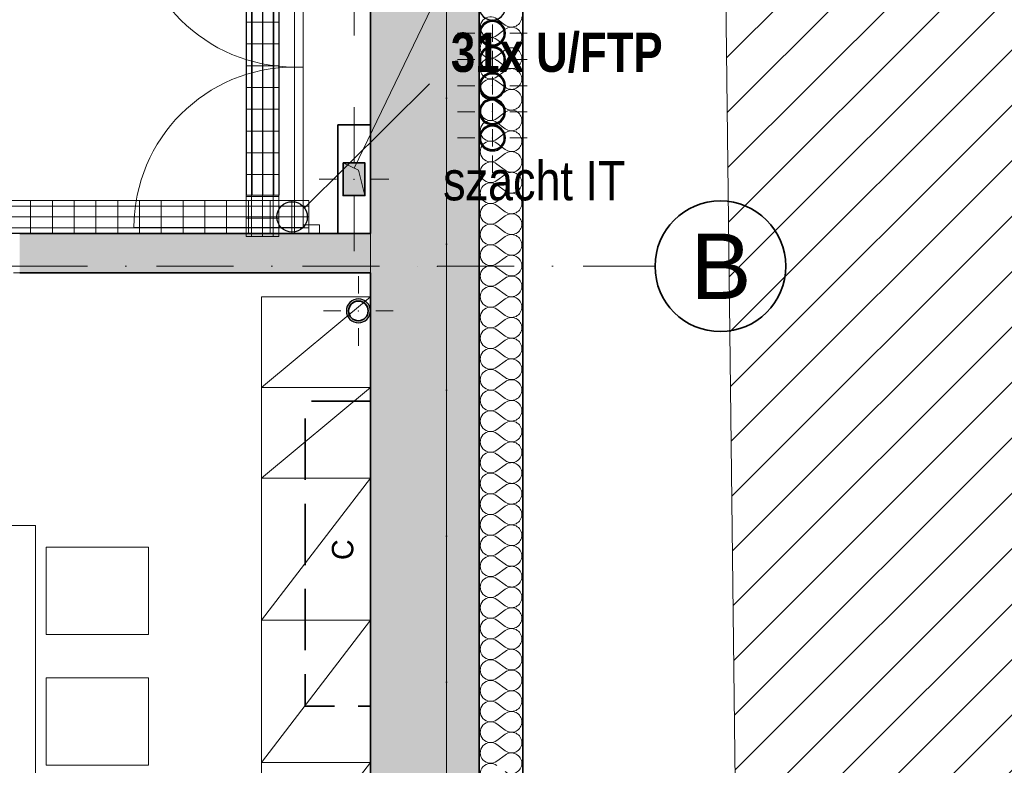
# Model space of a CAD drawing. Header units: millimetres. Extents: x 82175 to 237000, y 24756 to 471700.
# Tile 88 of 256: x 120550 to 125071, y 237787 to 241211. Entities that reach past the tile are written whole.
import ezdxf
from ezdxf.enums import TextEntityAlignment as Align
from ezdxf.lldxf.tags import DXFTag

# ---------------------------------------------------------------- set-up
doc = ezdxf.new("R2010")
doc.units = ezdxf.units.MM
doc.linetypes.add('Krawędzie ukryte', pattern=[3.912222, 2.822222, -1.09])
doc.linetypes.add('Kropki i Kreski', pattern=[6.702778, 3.527778, -1.763889, 0, -1.411111])
for name, color, linetype in [('- A - ocieplenie', 8, 'Continuous'), ('2D - Rysunki i Obrazki', 8, 'Continuous'), ('Drzwi Archicad', 8, 'Continuous'), ('Instalacje - Elektryczne', 1, 'Continuous'), ('Instalacje - Went_Klim', 8, 'Continuous'), ('Konstrukcja - Siatka mod', 8, 'Continuous'), ('Konstrukcja - Stropy', 8, 'Continuous'), ('Konstrukcja - Ściany działowe', 8, 'Continuous'), ('Konstrukcja - Ściany nośne wew..P', 8, 'Continuous'), ('Konstrukcja - Ściany zewnętrzne', 8, 'Continuous'), ('PIONY INST', 8, 'Continuous'), ('Wnętrze - Umeblowanie', 8, 'Continuous'), ('z JAN', 8, 'Continuous')]:
    doc.layers.add(name, color=color, linetype=linetype)
for name, color, linetype, lineweight in [('2DE_PRO_Cblf304L', 30, 'Continuous', 15), ('CP_DETAL', 33, 'Continuous', 9), ('elektryczne', 10, 'Continuous', 30), ('\xa0♦IT - opis', 3, 'SOLID', 30), ('\xa0♦IT_Opis', 7, 'Continuous', 20)]:
    doc.layers.add(name, color=color, linetype=linetype, lineweight=lineweight)
doc.styles.add('CP_ATTR', font='ARIAL.TTF')
doc.styles.add('MtXpl_Century Gothic22', font='ARIALN.TTF', dxfattribs={"height": 0.2})
doc.styles.add('OP_100', font='ARIALN.TTF', dxfattribs={"width": 0.8, "height": 20})
doc.styles.add('STYL_AUTOMATYCZNY_1', font='arial.ttf')
doc.styles.add('STYL_AUTOMATYCZNY_8', font='txt')
tags = doc.linetypes.add('SOLID', pattern=[10, 10, 0]).pattern_tags.tags
tags[6:7] = [DXFTag(74, 4), DXFTag(75, 0), DXFTag(340, '0'), DXFTag(46, 0.0), DXFTag(50, 0.0), DXFTag(44, 0.0), DXFTag(45, 0.0)]
tags[4:5] = [DXFTag(74, 4), DXFTag(75, 0), DXFTag(340, '0'), DXFTag(46, 0.0), DXFTag(50, 0.0), DXFTag(44, 0.0), DXFTag(45, 0.0)]
pattern_1 = [(90, (-3e-14, 0), (-100, 6e-15), [])]

# ---------------------------------------------------------------- blocks, each defined once
blk = doc.blocks.new('*X17')
at = {"layer": '- A - ocieplenie', "linetype": 'Continuous', "lineweight": 13, "ltscale": 100}
for p, q in [((49898.5, 250746.8), (49936.6, 250718.2)), ((49898.5, 250670.6), (49936.6, 250699.2)), ((49898.5, 250651.5), (49936.6, 250623)), ((49898.5, 250575.4), (49936.6, 250603.9)), ((49898.5, 250556.3), (49936.6, 250527.7)), ((49898.5, 250480.1), (49936.6, 250508.7)), ((49898.5, 250461.1), (49936.6, 250432.5)), ((49898.5, 250384.9), (49936.6, 250413.4)), ((49898.5, 250365.8), (49936.6, 250337.3)), ((49898.5, 250289.6), (49936.6, 250318.2)), ((49898.5, 250270.6), (49936.6, 250242)), ((49898.5, 250194.4), (49936.6, 250223)), ((49898.5, 250175.4), (49936.6, 250146.8)), ((49898.5, 250099.2), (49936.6, 250127.7)), ((49898.5, 250080.1), (49936.6, 250051.5)), ((49898.5, 250003.9), (49936.6, 250032.5)), ((49898.5, 249984.9), (49936.6, 249956.3)), ((49898.5, 249908.7), (49936.6, 249937.3)), ((49898.5, 249889.6), (49936.6, 249861.1)), ((49898.5, 249813.4), (49936.6, 249842)), ((49898.5, 249794.4), (49936.6, 249765.8)), ((49898.5, 249718.2), (49936.6, 249746.8)), ((49898.5, 249699.2), (49936.6, 249670.6)), ((49898.5, 249623), (49936.6, 249651.5)), ((49898.5, 249603.9), (49936.6, 249575.4)), ((49898.5, 249527.7), (49936.6, 249556.3)), ((49898.5, 249508.7), (49936.6, 249480.1)), ((49898.5, 249432.5), (49936.6, 249461.1)), ((49898.5, 249413.4), (49936.6, 249384.9)), ((49898.5, 249337.3), (49936.6, 249365.8)), ((49898.5, 249318.2), (49936.6, 249289.6)), ((49898.5, 249242), (49936.6, 249270.6)), ((49898.5, 249223), (49936.6, 249194.4)), ((49898.5, 249146.8), (49936.6, 249175.4)), ((49898.5, 249127.7), (49936.6, 249099.2)), ((49898.5, 249051.5), (49936.6, 249080.1)), ((49898.5, 249032.5), (49936.6, 249003.9)), ((49898.5, 248956.3), (49936.6, 248984.9)), ((49898.5, 248937.3), (49936.6, 248908.7)), ((49898.5, 248861.1), (49936.6, 248889.6)), ((49898.5, 248842), (49936.6, 248813.4)), ((49898.5, 248765.8), (49936.6, 248794.4)), ((49898.5, 248746.8), (49936.6, 248718.2)), ((49898.5, 248670.6), (49936.6, 248699.2)), ((49898.5, 248651.5), (49936.6, 248623)), ((49898.5, 248575.4), (49936.6, 248603.9)), ((49898.5, 248556.3), (49936.6, 248527.7)), ((49898.5, 248480.1), (49936.6, 248508.7)), ((49898.5, 248461.1), (49936.6, 248432.5)), ((49898.5, 248384.9), (49936.6, 248413.4)), ((49898.5, 248365.8), (49936.6, 248337.3)), ((49898.5, 248289.6), (49936.6, 248318.2)), ((49898.5, 248270.6), (49936.6, 248242)), ((49898.5, 248194.4), (49936.6, 248223)), ((49898.5, 248175.4), (49936.6, 248146.8)), ((49898.5, 248099.2), (49936.6, 248127.7)), ((49898.5, 248080.1), (49936.6, 248051.5)), ((49898.5, 248003.9), (49936.6, 248032.5)), ((49898.5, 247984.9), (49936.6, 247956.3)), ((49898.5, 247908.7), (49936.6, 247937.3)), ((49898.5, 247889.6), (49936.6, 247861.1)), ((49898.5, 247813.4), (49936.6, 247842)), ((49898.5, 247794.4), (49936.6, 247765.8)), ((49898.5, 247718.2), (49936.6, 247746.8)), ((49898.5, 247699.2), (49936.6, 247670.6)), ((49898.5, 247623), (49936.6, 247651.5)), ((49898.5, 247603.9), (49936.6, 247575.4)), ((49898.5, 247527.7), (49936.6, 247556.3)), ((49898.5, 247508.7), (49936.6, 247480.1)), ((49898.5, 247432.5), (49936.6, 247461.1)), ((49898.5, 247413.4), (49936.6, 247384.9)), ((49898.5, 247337.3), (49936.6, 247365.8))]:
    blk.add_line(p, q, dxfattribs=at)
for centre, start, end in [((49869.9, 250708.7), 53.1301, 306.8699), ((49965.2, 250756.3), 233.1301, 0), ((49965.2, 250661.1), 0, 126.8699), ((49869.9, 250613.4), 53.1301, 306.8699), ((49965.2, 250661.1), 233.1301, 0), ((49965.2, 250565.8), 0, 126.8699), ((49869.9, 250518.2), 53.1301, 306.8699), ((49965.2, 250565.8), 233.1301, 0), ((49965.2, 250470.6), 0, 126.8699), ((49869.9, 250423), 53.1301, 306.8699), ((49965.2, 250470.6), 233.1301, 0), ((49965.2, 250375.4), 0, 126.8699), ((49869.9, 250327.7), 53.1301, 306.8699), ((49965.2, 250375.4), 233.1301, 0), ((49965.2, 250280.1), 0, 126.8699), ((49869.9, 250232.5), 53.1301, 306.8699), ((49965.2, 250280.1), 233.1301, 0), ((49965.2, 250184.9), 0, 126.8699), ((49869.9, 250137.3), 53.1301, 306.8699), ((49965.2, 250184.9), 233.1301, 0), ((49965.2, 250089.6), 0, 126.8699), ((49869.9, 250042), 53.1301, 306.8699), ((49965.2, 250089.6), 233.1301, 0), ((49965.2, 249994.4), 0, 126.8699), ((49869.9, 249946.8), 53.1301, 306.8699), ((49965.2, 249994.4), 233.1301, 0), ((49965.2, 249899.2), 0, 126.8699), ((49869.9, 249851.5), 53.1301, 306.8699), ((49965.2, 249899.2), 233.1301, 0), ((49965.2, 249803.9), 0, 126.8699), ((49869.9, 249756.3), 53.1301, 306.8699), ((49965.2, 249803.9), 233.1301, 0), ((49965.2, 249708.7), 0, 126.8699), ((49869.9, 249661.1), 53.1301, 306.8699), ((49965.2, 249708.7), 233.1301, 0), ((49965.2, 249613.4), 0, 126.8699), ((49869.9, 249565.8), 53.1301, 306.8699), ((49965.2, 249613.4), 233.1301, 0), ((49965.2, 249518.2), 0, 126.8699), ((49869.9, 249470.6), 53.1301, 306.8699), ((49965.2, 249518.2), 233.1301, 0), ((49965.2, 249423), 0, 126.8699), ((49869.9, 249375.4), 53.1301, 306.8699), ((49965.2, 249423), 233.1301, 0), ((49965.2, 249327.7), 0, 126.8699), ((49869.9, 249280.1), 53.1301, 306.8699), ((49965.2, 249327.7), 233.1301, 0), ((49965.2, 249232.5), 0, 126.8699), ((49869.9, 249184.9), 53.1301, 306.8699), ((49965.2, 249232.5), 233.1301, 0), ((49965.2, 249137.3), 0, 126.8699), ((49869.9, 249089.6), 53.1301, 306.8699), ((49965.2, 249137.3), 233.1301, 0), ((49965.2, 249042), 0, 126.8699), ((49869.9, 248994.4), 53.1301, 306.8699), ((49965.2, 249042), 233.1301, 0), ((49965.2, 248946.8), 0, 126.8699), ((49869.9, 248899.2), 53.1301, 306.8699), ((49965.2, 248946.8), 233.1301, 0), ((49965.2, 248851.5), 0, 126.8699), ((49869.9, 248803.9), 53.1301, 306.8699), ((49965.2, 248851.5), 233.1301, 0), ((49965.2, 248756.3), 0, 126.8699), ((49869.9, 248708.7), 53.1301, 306.8699), ((49965.2, 248756.3), 233.1301, 0), ((49965.2, 248661.1), 0, 126.8699), ((49869.9, 248613.4), 53.1301, 306.8699), ((49965.2, 248661.1), 233.1301, 0), ((49965.2, 248565.8), 0, 126.8699), ((49869.9, 248518.2), 53.1301, 306.8699), ((49965.2, 248565.8), 233.1301, 0), ((49965.2, 248470.6), 0, 126.8699), ((49869.9, 248423), 53.1301, 306.8699), ((49965.2, 248470.6), 233.1301, 0), ((49965.2, 248375.4), 0, 126.8699), ((49869.9, 248327.7), 53.1301, 306.8699), ((49965.2, 248375.4), 233.1301, 0), ((49965.2, 248280.1), 0, 126.8699), ((49869.9, 248232.5), 53.1301, 306.8699), ((49965.2, 248280.1), 233.1301, 0), ((49965.2, 248184.9), 0, 126.8699), ((49869.9, 248137.3), 53.1301, 306.8699), ((49965.2, 248184.9), 233.1301, 0), ((49965.2, 248089.6), 0, 126.8699), ((49869.9, 248042), 53.1301, 306.8699), ((49965.2, 248089.6), 233.1301, 0), ((49965.2, 247994.4), 0, 126.8699), ((49869.9, 247946.8), 53.1301, 306.8699), ((49965.2, 247994.4), 233.1301, 0), ((49965.2, 247899.2), 0, 126.8699), ((49869.9, 247851.5), 53.1301, 306.8699), ((49965.2, 247899.2), 233.1301, 0), ((49965.2, 247803.9), 0, 126.8699), ((49869.9, 247756.3), 53.1301, 306.8699), ((49965.2, 247803.9), 233.1301, 0), ((49965.2, 247708.7), 0, 126.8699), ((49869.9, 247661.1), 53.1301, 306.8699), ((49965.2, 247708.7), 233.1301, 0), ((49965.2, 247613.4), 0, 126.8699), ((49869.9, 247565.8), 53.1301, 306.8699), ((49965.2, 247613.4), 233.1301, 0), ((49965.2, 247518.2), 0, 126.8699), ((49869.9, 247470.6), 53.1301, 306.8699), ((49965.2, 247518.2), 233.1301, 0), ((49965.2, 247423), 0, 126.8699), ((49869.9, 247375.4), 53.1301, 306.8699), ((49965.2, 247423), 233.1301, 0), ((49965.2, 247327.7), 0, 126.8699), ((49869.9, 247280.1), 53.1301, 306.8699), ((49965.2, 247327.7), 233.1301, 0)]:
    blk.add_arc(centre, 47.6, start, end, dxfattribs=at)
blk = doc.blocks.new('2dcblf_korcf105v_b150_h105_5tuykf4')
at = {"layer": 'CP_DETAL'}
h = blk.add_hatch(dxfattribs=at)
h.set_pattern_fill('_USER', color=256, scale=100, angle=90, style=0, pattern_type=0)
h.set_pattern_definition(pattern_1)
h.paths.add_polyline_path([(0, 75), (11260, 75), (11260, -75), (0, -75)])
for p, q in [((0, -75), (0, 75)), ((0, 75), (11260, 75)), ((0, -75), (11260, -75))]:
    blk.add_line(p, q)
for p, q in [((11260, 50), (0, 50)), ((0, 0), (11260, 0)), ((11260, -50), (0, -50))]:
    blk.add_line(p, q, dxfattribs=at)
at = {"linetype": 'ByBlock', "style": 'CP_ATTR', "flags": 9}
for tag in ['NAME', 'NUMBER', 'GROUP', 'ORDER-NO', 'PRODUCER', 'COUPLERS', 'MOUNTDIST', 'MOUNTINGS', 'OTHER', 'WEIGHT', 'DIVIDER', 'COVER']:
    blk.add_attdef(tag, text='', height=0.00005, dxfattribs=at).set_placement((-0.1, 0), align=Align.MIDDLE_LEFT)
blk = doc.blocks.new('2dcblf_korcf105v_b150_h105_zevr6av')
at = {"layer": 'CP_DETAL'}
h = blk.add_hatch(dxfattribs=at)
h.set_pattern_fill('_USER', color=256, scale=100, angle=90, style=0, pattern_type=0)
h.set_pattern_definition(pattern_1)
h.paths.add_polyline_path([(0, 75), (1905, 75), (1905, -75), (0, -75)])
for p, q in [((0, -75), (0, 75)), ((0, 75), (1905, 75)), ((1905, -75), (1905, 75)), ((0, -75), (1905, -75))]:
    blk.add_line(p, q)
for p, q in [((1905, 50), (0, 50)), ((0, 0), (1905, 0)), ((1905, -50), (0, -50))]:
    blk.add_line(p, q, dxfattribs=at)
at = {"linetype": 'ByBlock', "style": 'CP_ATTR', "flags": 9}
for tag in ['NAME', 'NUMBER', 'GROUP', 'ORDER-NO', 'PRODUCER', 'COUPLERS', 'MOUNTDIST', 'MOUNTINGS', 'OTHER', 'WEIGHT', 'DIVIDER', 'COVER']:
    blk.add_attdef(tag, text='', height=0.00005, dxfattribs=at).set_placement((-0.1, 0), align=Align.MIDDLE_LEFT)

msp = doc.modelspace()

# ---------------------------------------------------------------- hatches: boundary and pattern name
at = {"linetype": 'Continuous', "lineweight": 15}
h = msp.add_hatch(dxfattribs=at)
h.set_pattern_fill('Bloczki_ceramiczne_0004', color=8, style=0, pattern_type=2)
h.set_pattern_definition([(45, (-135208.59, 523986.62), (-127.27922, 127.27922), [])])
h.paths.add_polyline_path([(123678.8, 250863.9), (123869, 234875.6), (124009.9, 234678.5), (126631.9, 234672.5), (126631.9, 250847.6)])
at = {"layer": 'Instalacje - Went_Klim', "linetype": 'Continuous', "lineweight": 13}
h = msp.add_hatch(color=8, dxfattribs=at)
h.paths.add_polyline_path([(122720, 241328.9, 0.414214), (122660, 241268.9, 0.414214), (122720, 241208.9, 0.414214), (122780, 241268.9, 0.414214)])
h.paths.add_polyline_path([(122720, 241213.9, -1), (122720, 241323.9, -1)], flags=0)
h = msp.add_hatch(color=8, dxfattribs=at)
h.paths.add_polyline_path([(122720, 241208.9, 0.414214), (122660, 241148.9, 0.414214), (122720, 241088.9, 0.414214), (122780, 241148.9, 0.414214)])
h.paths.add_polyline_path([(122720, 241093.9, -1), (122720, 241203.9, -1)], flags=0)
h = msp.add_hatch(color=8, dxfattribs=at)
h.paths.add_polyline_path([(122720, 241088.9, 0.414214), (122660, 241028.9, 0.414214), (122720, 240968.9, 0.414214), (122780, 241028.9, 0.414214)])
h.paths.add_polyline_path([(122720, 240973.9, -1), (122720, 241083.9, -1)], flags=0)
h = msp.add_hatch(color=8, dxfattribs=at)
h.paths.add_polyline_path([(122720, 240968.3, 0.414214), (122660, 240908.3, 0.414214), (122720, 240848.3, 0.414214), (122780, 240908.3, 0.414214)])
h.paths.add_polyline_path([(122720, 240853.3, -1), (122720, 240963.3, -1)], flags=0)
h = msp.add_hatch(color=8, dxfattribs=at)
h.paths.add_polyline_path([(122720, 240848.3, 0.414214), (122660, 240788.3, 0.414214), (122720, 240728.3, 0.414214), (122780, 240788.3, 0.414214)])
h.paths.add_polyline_path([(122720, 240733.3, -1), (122720, 240843.3, -1)], flags=0)
h = msp.add_hatch(color=8, dxfattribs=at)
h.paths.add_polyline_path([(122720, 240728.3, 0.414214), (122660, 240668.3, 0.414214), (122720, 240608.3, 0.414214), (122780, 240668.3, 0.414214)])
h.paths.add_polyline_path([(122720, 240613.3, -1), (122720, 240723.3, -1)], flags=0)
at = {"layer": 'Konstrukcja - Ściany nośne wew..P', "linetype": 'Continuous', "lineweight": 13}
msp.add_hatch(color=8, dxfattribs=at).paths.add_polyline_path([(122160, 240228.9), (120550, 240228.9), (120550, 240048.9), (122160, 240048.9)])
at = {"layer": 'Konstrukcja - Ściany zewnętrzne', "linetype": 'Continuous', "lineweight": 13}
msp.add_hatch(color=8, dxfattribs=at).paths.add_polyline_path([(122660, 235178.9), (122660, 247658.9), (122160, 247658.9), (122160, 235178.9)])
at = {"layer": 'PIONY INST', "linetype": 'Continuous', "lineweight": 25}
msp.add_hatch(color=8, dxfattribs=at).paths.add_polyline_path([(122035, 240553.9), (122035, 240403.9), (122135, 240403.9), (122135, 240553.9)])
at = {"layer": 'PIONY INST', "linetype": 'Continuous', "lineweight": 13}
h = msp.add_hatch(color=8, dxfattribs=at)
h.paths.add_polyline_path([(122050, 239873.9, 0.414214), (122105, 239818.9, 0.414214), (122160, 239873.9, 0.414214), (122105, 239928.9, 0.414214)])
h.paths.add_polyline_path([(122105, 239828.9, -1), (122105, 239918.9, -1)], flags=0)

# ---------------------------------------------------------------- linework, layer by layer
at = {"layer": '- A - ocieplenie', "color": 8, "linetype": 'Continuous', "lineweight": 35, "ltscale": 100, "flags": 128}
for points in [[(122660, 247958.9), (122660, 235178.9)], [(122860, 235378.9), (122860, 247958.9)]]:
    msp.add_lwpolyline(points, dxfattribs=at)
at = {"color": 8, "linetype": 'Continuous', "lineweight": 13, "ltscale": 100, "flags": 128}
msp.add_lwpolyline([(123678.8, 250863.9), (123869, 234875.6), (124009.9, 234678.5), (126631.9, 234672.5), (126631.9, 250847.6)], close=True, dxfattribs=at)
at = {"layer": 'Drzwi Archicad', "color": 8, "linetype": 'Continuous', "lineweight": 13, "ltscale": 100}
for p, q in [((121811.6, 240993.9), (121811.6, 241730.9)), ((121851.6, 241730.9), (121851.6, 240993.9)), ((121811.6, 240993.9), (121811.6, 240256.9)), ((121851.6, 240993.9), (121811.6, 240993.9)), ((121851.6, 240993.9), (121811.6, 240993.9)), ((121851.6, 240256.9), (121851.6, 240993.9)), ((121851.6, 240256.9), (121851.6, 240268.9)), ((121851.6, 240268.9), (121926.6, 240268.9)), ((121926.6, 240268.9), (121926.6, 240228.9)), ((121811.6, 240256.9), (121074.6, 240256.9)), ((121811.6, 240228.9), (121811.6, 240256.9)), ((121811.6, 240256.9), (121851.6, 240256.9)), ((121811.6, 240256.9), (121851.6, 240256.9)), ((121926.6, 240228.9), (121811.6, 240228.9)), ((121811.6, 240228.9), (121826.6, 240228.9)), ((121811.6, 240228.9), (121826.6, 240228.9)), ((121826.6, 240228.9), (121841.6, 240228.9)), ((121826.6, 240228.9), (121841.6, 240228.9))]:
    msp.add_line(p, q, dxfattribs=at)
at = {"layer": 'Drzwi Archicad', "color": 8, "linetype": 'Continuous', "lineweight": 35, "ltscale": 100}
msp.add_line((121841.6, 240228.9), (121901.6, 240228.9), dxfattribs=at)
msp.add_line((121841.6, 240228.9), (121901.6, 240228.9), dxfattribs=at)
at = {"layer": 'Drzwi Archicad', "color": 8, "linetype": 'Continuous', "lineweight": 13, "ltscale": 100}
for centre, start, end in [((121811.6, 241730.9), 180, 270), ((121811.6, 240256.9), 90, 180)]:
    msp.add_arc(centre, 737, start, end, dxfattribs=at)
at = {"layer": 'Instalacje - Elektryczne', "color": 8, "linetype": 'Continuous', "lineweight": 0, "ltscale": 100}
for p, q in [((122085, 241388.9), (122085, 241138.9)), ((122085, 240558.9), (122085, 240808.9)), ((122005, 240478.9), (121925, 240478.9)), ((122165, 240478.9), (122245, 240478.9)), ((122085, 240398.9), (122085, 240148.9))]:
    msp.add_line(p, q, dxfattribs=at)
at = {"layer": 'Instalacje - Elektryczne', "linetype": 'Continuous', "lineweight": 0, "ltscale": 100}
for p, q in [((122085, 241388.9), (122085, 241138.9)), ((122085, 240558.9), (122085, 240808.9)), ((122005, 240478.9), (121925, 240478.9)), ((122165, 240478.9), (122245, 240478.9)), ((122085, 240398.9), (122085, 240148.9))]:
    msp.add_line(p, q, dxfattribs=at)
at = {"layer": 'Instalacje - Elektryczne', "color": 8, "linetype": 'Continuous', "lineweight": 35, "ltscale": 100, "flags": 128}
msp.add_lwpolyline([(122010, 240728.9), (122010, 240228.9), (122160, 240228.9), (122160, 240728.9)], close=True, dxfattribs=at)
at = {"layer": 'Instalacje - Elektryczne', "linetype": 'Continuous', "lineweight": 35, "ltscale": 100, "flags": 128}
msp.add_lwpolyline([(122010, 240728.9), (122010, 240228.9), (122160, 240228.9), (122160, 240728.9)], close=True, dxfattribs=at)
at = {"layer": 'Instalacje - Elektryczne', "color": 8, "linetype": 'Continuous', "lineweight": 0, "ltscale": 100}
msp.add_point((122085, 240478.9), dxfattribs=at)
at = {"layer": 'Instalacje - Elektryczne', "linetype": 'Continuous', "lineweight": 0, "ltscale": 100}
msp.add_point((122085, 240478.9), dxfattribs=at)
at = {"layer": 'Instalacje - Went_Klim', "color": 8, "linetype": 'Continuous', "lineweight": 0, "ltscale": 100}
for p, q in [((122720, 241108.9), (122720, 241188.9)), ((122720, 241188.9), (122720, 241108.9)), ((122640, 241148.9), (122560, 241148.9)), ((122800, 241148.9), (122880, 241148.9)), ((122720, 241068.9), (122720, 240988.9)), ((122720, 240988.3), (122720, 241068.3)), ((122640, 241028.9), (122560, 241028.9)), ((122800, 241028.9), (122880, 241028.9)), ((122720, 240948.9), (122720, 240868.9)), ((122720, 240868.3), (122720, 240948.3)), ((122640, 240908.3), (122560, 240908.3)), ((122800, 240908.3), (122880, 240908.3)), ((122720, 240828.3), (122720, 240748.3)), ((122720, 240748.3), (122720, 240828.3)), ((122640, 240788.3), (122560, 240788.3)), ((122800, 240788.3), (122880, 240788.3)), ((122720, 240708.3), (122720, 240628.3)), ((122640, 240668.3), (122560, 240668.3)), ((122800, 240668.3), (122880, 240668.3)), ((122720, 240588.3), (122720, 240508.3))]:
    msp.add_line(p, q, dxfattribs=at)
at = {"layer": 'Instalacje - Went_Klim', "color": 8, "linetype": 'Continuous', "lineweight": 25, "ltscale": 100, "flags": 128}
for points in [[(122720, 241328.9, 0.414214), (122660, 241268.9, 0.414214), (122720, 241208.9, 0.414214), (122780, 241268.9, 0.414214)], [(122720, 241208.9, 0.414214), (122660, 241148.9, 0.414214), (122720, 241088.9, 0.414214), (122780, 241148.9, 0.414214)], [(122720, 241088.9, 0.414214), (122660, 241028.9, 0.414214), (122720, 240968.9, 0.414214), (122780, 241028.9, 0.414214)], [(122720, 240968.3, 0.414214), (122660, 240908.3, 0.414214), (122720, 240848.3, 0.414214), (122780, 240908.3, 0.414214)], [(122720, 240848.3, 0.414214), (122660, 240788.3, 0.414214), (122720, 240728.3, 0.414214), (122780, 240788.3, 0.414214)], [(122720, 240728.3, 0.414214), (122660, 240668.3, 0.414214), (122720, 240608.3, 0.414214), (122780, 240668.3, 0.414214)]]:
    msp.add_lwpolyline(points, format="xyb", close=True, dxfattribs=at)
at = {"layer": 'Instalacje - Went_Klim', "color": 8, "linetype": 'Continuous', "lineweight": 35, "ltscale": 100, "flags": 128}
for points in [[(122720, 241093.9, -1), (122720, 241203.9, -1)], [(122720, 240973.9, -1), (122720, 241083.9, -1)], [(122720, 240853.3, -1), (122720, 240963.3, -1)], [(122720, 240733.3, -1), (122720, 240843.3, -1)], [(122720, 240613.3, -1), (122720, 240723.3, -1)]]:
    msp.add_lwpolyline(points, format="xyb", close=True, dxfattribs=at)
at = {"layer": 'Instalacje - Went_Klim', "color": 8, "linetype": 'Krawędzie ukryte', "lineweight": 35, "ltscale": 100, "flags": 128}
msp.add_lwpolyline([(122160, 239459), (122160, 238059), (121860, 238059), (121860, 239459)], close=True, dxfattribs=at)
at = {"layer": 'Instalacje - Went_Klim', "color": 8, "linetype": 'Continuous', "lineweight": 0, "ltscale": 100}
for p in [(122720, 241148.9), (122720, 241028.9), (122720, 240908.3), (122720, 240788.3), (122720, 240668.3)]:
    msp.add_point(p, dxfattribs=at)
at = {"layer": 'Konstrukcja - Siatka mod', "color": 8, "linetype": 'Kropki i Kreski', "lineweight": 13, "ltscale": 100}
for p, q in [((122510, 250764.8), (122510, 233800)), ((93022.5, 240078.9), (122467, 240078.9)), ((122467, 240078.9), (123467, 240078.9))]:
    msp.add_line(p, q, dxfattribs=at)
at = {"layer": 'Konstrukcja - Siatka mod', "color": 8, "linetype": 'Continuous', "lineweight": 35, "ltscale": 100}
msp.add_circle((123767, 240078.9), 300, dxfattribs=at)
at = {"layer": 'Konstrukcja - Siatka mod', "color": 8, "linetype": 'Kropki i Kreski', "lineweight": 13, "ltscale": 100}
msp.add_point((122467, 240078.9), dxfattribs=at)
msp.add_point((122467, 240078.9), dxfattribs=at)
at = {"layer": 'Konstrukcja - Stropy', "color": 8, "linetype": 'Continuous', "lineweight": 13, "ltscale": 100, "flags": 128}
msp.add_lwpolyline([(107140, 240228.9), (110439, 240228.9), (110439, 235178.9), (122510, 235178.9), (122510, 247658.9), (95470, 247658.9), (95470, 235178.9), (107140, 235178.9)], close=True, dxfattribs=at)
at = {"layer": 'Konstrukcja - Ściany działowe', "color": 8, "linetype": 'Continuous', "lineweight": 13, "ltscale": 100}
for p, q in [((121811.6, 240228.9), (121826.6, 240228.9)), ((121826.6, 240228.9), (121841.6, 240228.9))]:
    msp.add_line(p, q, dxfattribs=at)
at = {"layer": 'Konstrukcja - Ściany działowe', "color": 8, "linetype": 'Continuous', "lineweight": 35, "ltscale": 100}
msp.add_line((121841.6, 240228.9), (121901.6, 240228.9), dxfattribs=at)
at = {"layer": 'Konstrukcja - Ściany nośne wew..P', "color": 8, "linetype": 'Krawędzie ukryte', "lineweight": 20, "ltscale": 100, "flags": 128}
for points in [[(122160, 240228.9), (117000, 240228.9)], [(122160, 240048.9), (122160, 240228.9)], [(117000, 240048.9), (122160, 240048.9)]]:
    msp.add_lwpolyline(points, dxfattribs=at)
at = {"layer": 'Konstrukcja - Ściany nośne wew..P', "color": 8, "linetype": 'Continuous', "lineweight": 35, "ltscale": 100, "flags": 128}
for points in [[(122160, 240228.9), (120550, 240228.9)], [(120550, 240048.9), (122160, 240048.9)]]:
    msp.add_lwpolyline(points, dxfattribs=at)
at = {"layer": 'Konstrukcja - Ściany zewnętrzne', "color": 8, "linetype": 'Continuous', "lineweight": 35, "ltscale": 100, "flags": 128}
for points in [[(122660, 234878.9), (122660, 247958.9)], [(122160, 242408.9), (122160, 240228.9)], [(122160, 240048.9), (122160, 235178.9)]]:
    msp.add_lwpolyline(points, dxfattribs=at)
at = {"layer": 'PIONY INST', "color": 8, "linetype": 'Continuous', "lineweight": 0, "ltscale": 100}
for p, q in [((122085, 240558.9), (122085, 240638.9)), ((122005, 240478.9), (121925, 240478.9)), ((122165, 240478.9), (122245, 240478.9)), ((122085, 240398.9), (122085, 240318.9)), ((122105, 239953.9), (122105, 240033.9)), ((122025, 239873.9), (121945, 239873.9)), ((122185, 239873.9), (122265, 239873.9)), ((122105, 239793.9), (122105, 239713.9))]:
    msp.add_line(p, q, dxfattribs=at)
at = {"layer": 'PIONY INST', "color": 8, "linetype": 'Continuous', "lineweight": 35, "ltscale": 100, "flags": 128}
msp.add_lwpolyline([(122035, 240553.9), (122035, 240403.9), (122135, 240403.9), (122135, 240553.9)], close=True, dxfattribs=at)
at = {"layer": 'PIONY INST', "color": 8, "linetype": 'Continuous', "lineweight": 25, "ltscale": 100, "flags": 128}
msp.add_lwpolyline([(122050, 239873.9, 0.414214), (122105, 239818.9, 0.414214), (122160, 239873.9, 0.414214), (122105, 239928.9, 0.414214)], format="xyb", close=True, dxfattribs=at)
at = {"layer": 'PIONY INST', "color": 8, "linetype": 'Continuous', "lineweight": 35, "ltscale": 100, "flags": 128}
msp.add_lwpolyline([(122105, 239828.9, -1), (122105, 239918.9, -1)], format="xyb", close=True, dxfattribs=at)
at = {"layer": 'PIONY INST', "color": 8, "linetype": 'Continuous', "lineweight": 0, "ltscale": 100}
for p in [(122085, 240478.9), (122105, 239873.9)]:
    msp.add_point(p, dxfattribs=at)
at = {"layer": 'Wnętrze - Umeblowanie', "color": 8, "linetype": 'Continuous', "lineweight": 13, "ltscale": 100}
for p, q in [((121660, 239522.7), (122160, 239938.9)), ((122160, 239522.7), (121660, 239522.7)), ((121660, 239106.4), (122160, 239522.7)), ((121660, 238453.5), (122160, 239106.4)), ((122160, 238453.5), (121660, 238453.5)), ((121660, 237800.6), (122160, 238453.5)), ((121660, 237147.7), (122160, 237800.6))]:
    msp.add_line(p, q, dxfattribs=at)
at = {"layer": 'Wnętrze - Umeblowanie', "color": 8, "linetype": 'Continuous', "lineweight": 13, "ltscale": 100, "flags": 128}
for points in [[(122160, 239938.9), (122160, 239106.4), (121660, 239106.4), (121660, 239938.9)], [(122160, 239106.4), (122160, 237800.6), (121660, 237800.6), (121660, 239106.4)], [(120622, 237687.8), (120622, 238887.8), (120221, 238887.8), (120221, 237687.8)], [(120672, 238387.3), (120672, 238788.3), (121142, 238788.3), (121142, 238387.3)], [(120672, 237787.3), (120672, 238188.3), (121142, 238188.3), (121142, 237787.3)], [(122160, 237800.6), (122160, 236494.7), (121660, 236494.7), (121660, 237800.6)]]:
    msp.add_lwpolyline(points, close=True, dxfattribs=at)
at = {"layer": 'z JAN', "color": 8, "linetype": 'Continuous', "lineweight": 13, "ltscale": 100, "flags": 128}
msp.add_lwpolyline([(122135, 240553.9), (122035, 240553.9), (122105, 240520.4), (122135, 240403.9)], close=True, dxfattribs=at)
at = {"layer": '\xa0♦IT - opis', "color": 7, "linetype": 'Continuous', "lineweight": 0}
msp.add_line((122431.3, 240917.1), (121857.3, 240346.6), dxfattribs=at)
at = {"layer": '\xa0♦IT - opis', "color": 7}
msp.add_circle((121800.6, 240305.5), 70, dxfattribs=at)
at = {"layer": '\xa0♦IT_Opis', "color": 6}
msp.add_line((122846.9, 242109.6), (122085, 240530), dxfattribs=at)

# ---------------------------------------------------------------- block references
at = {"color": 8, "linetype": 'Continuous', "lineweight": 20, "ltscale": 100}
msp.add_blockref('*X17', (72842.4, -9531.6), dxfattribs=at)
at = {"layer": '2DE_PRO_Cblf304L'}
for name, p, rotation in [('2dcblf_korcf105v_b150_h105_zevr6av', (121666.7, 240405.5), 90), ('2dcblf_korcf105v_b150_h105_zevr6av', (121664.4, 240215.6), 90), ('2dcblf_korcf105v_b150_h105_5tuykf4', (121877.9, 240305.4), 180)]:
    msp.add_blockref(name, p, dxfattribs=dict(at, rotation=rotation))

# ---------------------------------------------------------------- texts
at = {"layer": '2D - Rysunki i Obrazki', "color": 8, "linetype": 'Continuous', "lineweight": 35, "insert": (122083.1, 238777.2), "char_height": 98.407, "attachment_point": 8, "rotation": 90, "style": 'STYL_AUTOMATYCZNY_8'}
msp.add_mtext('\\A1;{\\pqc;\\fF1|b0|i0|c0|p0;\\W1.000000;C}', dxfattribs=at)
at = {"layer": 'elektryczne', "linetype": 'Continuous', "style": 'MtXpl_Century Gothic22'}
msp.add_text('szacht IT', height=180, dxfattribs=at).set_placement((122494.1, 240381.8))
at = {"layer": 'Konstrukcja - Siatka mod', "color": 8, "linetype": 'Continuous', "lineweight": 13, "insert": (123629.8, 240228.9), "char_height": 300, "attachment_point": 1, "style": 'STYL_AUTOMATYCZNY_1'}
msp.add_mtext('\\A1;{\\pql;\\pt0;\\fArial|b0|i0|c238|p0;\\W1.000000;B}', dxfattribs=at)
at = {"layer": '\xa0♦IT - opis', "insert": (122529.5, 241451.8), "char_height": 180, "width": 3733.991, "attachment_point": 1, "style": 'OP_100'}
msp.add_mtext('\\C7;\\fArial|b1|i0|c238|p34;\\P31x U/FTP\\P\\P', dxfattribs=at)

doc.saveas('drawing.dxf')
